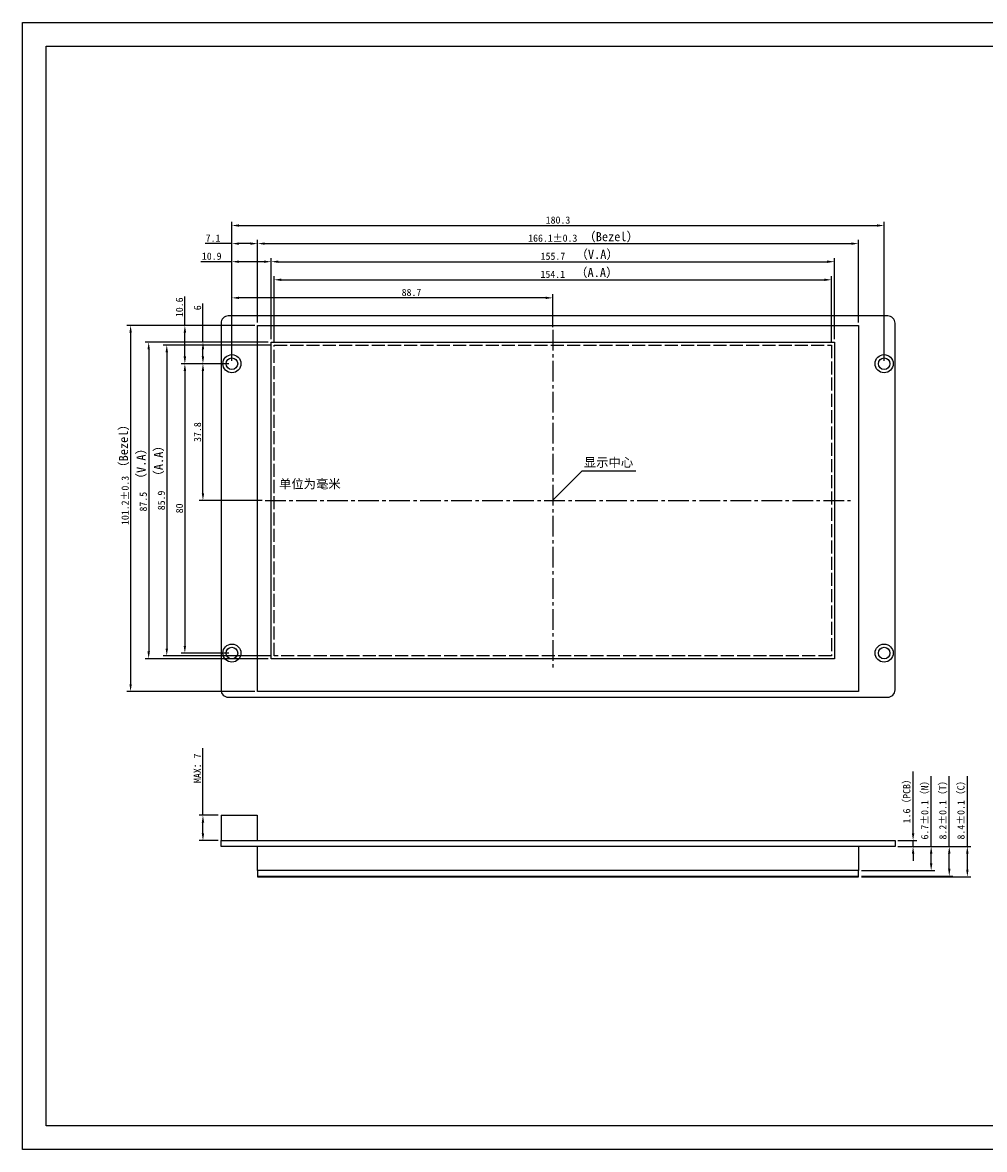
# Model space of a CAD drawing. Header units: millimetres. Extents: x 2857 to 3363, y -5460 to -5148.
# Tile 1 of 2: x 2857 to 3123, y -5460 to -5148. Entities that reach past the tile are written whole.
import ezdxf

# ---------------------------------------------------------------- set-up
doc = ezdxf.new("R2010")
doc.units = ezdxf.units.MM
doc.header["$LTSCALE"] = 0.3
doc.linetypes.add('ACAD_ISO02W100', pattern=[15, 12, -3])
doc.linetypes.add('CENTER2', pattern=[28.575, 19.05, -3.175, 3.175, -3.175])
doc.dimstyles.new('ISO-25', dxfattribs={"dimtxt": 2.5, "dimasz": 2.5, "dimexe": 1.25, "dimexo": 1, "dimtad": 1, "dimdec": 1, "dimdsep": 46, "dimtxsty": 'Standard', "dimcen": 2.5, "dimadec": 0, "dimazin": 0, "dimtfac": 1, "dimtdec": 1, "dimtmove": 0, "dimatfit": 3, "dimfxl": 1, "dimarcsym": 0})

# ---------------------------------------------------------------- blocks, each defined once
blk = doc.blocks.new('*D608')
at = {"color": 0, "linetype": 'Continuous', "lineweight": -2}
for p, q in [((2922.27, -5231.05), (2922.27, -5208.25)), ((3088.37, -5231.05), (3088.37, -5208.25)), ((2924.27, -5209.25), (3086.37, -5209.25))]:
    blk.add_line(p, q, dxfattribs=at)
at = {"color": 0, "lineweight": -3}
for points in [[(2924.27, -5208.92), (2924.27, -5209.59), (2922.27, -5209.25)], [(3086.37, -5208.92), (3086.37, -5209.59), (3088.37, -5209.25)]]:
    blk.add_solid(points, dxfattribs=at)
at = {"layer": 'Defpoints', "color": 0, "lineweight": -3}
for p in [(3088.37, -5209.25), (2922.27, -5231.85), (3088.37, -5231.85)]:
    blk.add_point(p, dxfattribs=at)
at = {"color": 0, "lineweight": -3, "insert": (3003.87, -5207.75), "char_height": 2, "attachment_point": 5}
blk.add_mtext('166.1±0.3', dxfattribs=at)
blk = doc.blocks.new('*D609')
at = {"color": 0, "linetype": 'Continuous', "lineweight": -2}
for p, q in [((2925.22, -5236.5), (2891.17, -5236.5)), ((2892.17, -5238.5), (2892.17, -5322)), ((2925.22, -5324), (2891.17, -5324))]:
    blk.add_line(p, q, dxfattribs=at)
at = {"color": 0, "linetype": 'CENTER2', "lineweight": -3}
for points in [[(2891.84, -5238.5), (2892.51, -5238.5), (2892.17, -5236.5)], [(2891.84, -5322), (2892.51, -5322), (2892.17, -5324)]]:
    blk.add_solid(points, dxfattribs=at)
at = {"layer": 'Defpoints', "color": 0, "linetype": 'CENTER2', "lineweight": -3}
for p in [(2926.02, -5236.5), (2892.17, -5324), (2926.02, -5324)]:
    blk.add_point(p, dxfattribs=at)
at = {"color": 0, "linetype": 'CENTER2', "lineweight": -3, "insert": (2890.67, -5280.6), "char_height": 2, "attachment_point": 5, "rotation": 90}
blk.add_mtext('87.5', dxfattribs=at)
blk = doc.blocks.new('*D610')
at = {"color": 0, "linetype": 'Continuous', "lineweight": -2}
for p, q in [((2921.47, -5231.85), (2886.17, -5231.85)), ((2887.17, -5233.85), (2887.17, -5331.05)), ((2921.47, -5333.05), (2886.17, -5333.05))]:
    blk.add_line(p, q, dxfattribs=at)
at = {"color": 0, "lineweight": -3}
for points in [[(2886.84, -5233.85), (2887.51, -5233.85), (2887.17, -5231.85)], [(2886.84, -5331.05), (2887.51, -5331.05), (2887.17, -5333.05)]]:
    blk.add_solid(points, dxfattribs=at)
at = {"layer": 'Defpoints', "color": 0, "lineweight": -3}
for p in [(2922.27, -5231.85), (2887.17, -5333.05), (2922.27, -5333.05)]:
    blk.add_point(p, dxfattribs=at)
at = {"color": 0, "lineweight": -3, "insert": (2885.67, -5280.25), "char_height": 2, "attachment_point": 5, "rotation": 90}
blk.add_mtext('101.2±0.3', dxfattribs=at)
blk = doc.blocks.new('*D611')
at = {"color": 0, "linetype": 'Continuous', "lineweight": -2}
for p, q in [((2915.17, -5241.65), (2915.17, -5208.25)), ((2922.27, -5231.05), (2922.27, -5208.25)), ((2915.17, -5209.25), (2907.79, -5209.25)), ((2920.27, -5209.25), (2917.17, -5209.25))]:
    blk.add_line(p, q, dxfattribs=at)
at = {"color": 0, "lineweight": -3}
for points in [[(2917.17, -5208.92), (2917.17, -5209.59), (2915.17, -5209.25)], [(2920.27, -5208.92), (2920.27, -5209.59), (2922.27, -5209.25)]]:
    blk.add_solid(points, dxfattribs=at)
at = {"layer": 'Defpoints', "color": 0, "lineweight": -3}
for p in [(2922.27, -5209.25), (2922.27, -5231.85), (2915.17, -5242.45)]:
    blk.add_point(p, dxfattribs=at)
at = {"color": 0, "lineweight": -3, "insert": (2909.96, -5207.75), "char_height": 2, "attachment_point": 5}
blk.add_mtext('7.1', dxfattribs=at)
blk = doc.blocks.new('*D612')
at = {"color": 0, "linetype": 'Continuous', "lineweight": -2}
for p, q in [((2907.17, -5236.5), (2907.17, -5225.81)), ((2925.22, -5236.5), (2906.17, -5236.5)), ((2907.17, -5240.45), (2907.17, -5238.5)), ((2914.37, -5242.45), (2906.17, -5242.45))]:
    blk.add_line(p, q, dxfattribs=at)
at = {"color": 0, "lineweight": -3}
for points in [[(2906.84, -5238.5), (2907.51, -5238.5), (2907.17, -5236.5)], [(2906.84, -5240.45), (2907.51, -5240.45), (2907.17, -5242.45)]]:
    blk.add_solid(points, dxfattribs=at)
at = {"layer": 'Defpoints', "color": 0, "lineweight": -3}
for p in [(2907.17, -5236.5), (2926.02, -5236.5), (2915.17, -5242.45)]:
    blk.add_point(p, dxfattribs=at)
at = {"color": 0, "lineweight": -3, "insert": (2905.67, -5226.98), "char_height": 2, "attachment_point": 5, "rotation": 90}
blk.add_mtext('6', dxfattribs=at)
blk = doc.blocks.new('*D613')
at = {"color": 0, "linetype": 'Continuous', "lineweight": -2}
for p, q in [((2902.17, -5231.85), (2902.17, -5223.85)), ((2921.47, -5231.85), (2901.17, -5231.85)), ((2902.17, -5240.45), (2902.17, -5233.85)), ((2914.37, -5242.45), (2901.17, -5242.45))]:
    blk.add_line(p, q, dxfattribs=at)
at = {"color": 0, "lineweight": -3}
for points in [[(2901.84, -5233.85), (2902.51, -5233.85), (2902.17, -5231.85)], [(2901.84, -5240.45), (2902.51, -5240.45), (2902.17, -5242.45)]]:
    blk.add_solid(points, dxfattribs=at)
at = {"layer": 'Defpoints', "color": 0, "lineweight": -3}
for p in [(2902.17, -5231.85), (2922.27, -5231.85), (2915.17, -5242.45)]:
    blk.add_point(p, dxfattribs=at)
at = {"color": 0, "lineweight": -3, "insert": (2900.67, -5226.85), "char_height": 2, "attachment_point": 5, "rotation": 90}
blk.add_mtext('10.6', dxfattribs=at)
blk = doc.blocks.new('*D614')
at = {"color": 0, "linetype": 'Continuous', "lineweight": -2}
for p, q in [((3103.47, -5372.29), (3103.47, -5355.19)), ((3099.27, -5374.29), (3104.47, -5374.29)), ((3099.27, -5375.89), (3104.47, -5375.89)), ((3103.47, -5375.89), (3103.47, -5374.29)), ((3103.47, -5377.89), (3103.47, -5379.89))]:
    blk.add_line(p, q, dxfattribs=at)
at = {"color": 0, "lineweight": -3}
for points in [[(3103.14, -5372.29), (3103.81, -5372.29), (3103.47, -5374.29)], [(3103.14, -5377.89), (3103.81, -5377.89), (3103.47, -5375.89)]]:
    blk.add_solid(points, dxfattribs=at)
at = {"layer": 'Defpoints', "color": 0, "lineweight": -3}
for p in [(3098.47, -5374.29), (3098.47, -5375.89), (3103.47, -5375.89)]:
    blk.add_point(p, dxfattribs=at)
at = {"color": 0, "lineweight": -3, "insert": (3101.83, -5362.74), "char_height": 2, "attachment_point": 5, "rotation": 90}
blk.add_mtext('1.6（PCB）', dxfattribs=at)
blk = doc.blocks.new('*D615')
at = {"color": 0, "linetype": 'Continuous', "lineweight": -2}
for p, q in [((3108.47, -5375.89), (3108.47, -5356.46)), ((3099.27, -5375.89), (3109.47, -5375.89)), ((3108.47, -5380.59), (3108.47, -5377.89)), ((3089.17, -5382.59), (3109.47, -5382.59))]:
    blk.add_line(p, q, dxfattribs=at)
at = {"color": 0, "lineweight": -3}
for points in [[(3108.14, -5377.89), (3108.81, -5377.89), (3108.47, -5375.89)], [(3108.14, -5380.59), (3108.81, -5380.59), (3108.47, -5382.59)]]:
    blk.add_solid(points, dxfattribs=at)
at = {"layer": 'Defpoints', "color": 0, "lineweight": -3}
for p in [(3098.47, -5375.89), (3088.37, -5382.59), (3108.47, -5382.59)]:
    blk.add_point(p, dxfattribs=at)
at = {"color": 0, "lineweight": -3, "insert": (3106.83, -5365.17), "char_height": 2, "attachment_point": 5, "rotation": 90}
blk.add_mtext('6.7±0.1（N）', dxfattribs=at)
blk = doc.blocks.new('*D616')
at = {"color": 0, "linetype": 'Continuous', "lineweight": -2}
for p, q in [((3113.47, -5375.89), (3113.47, -5356.46)), ((3099.27, -5375.89), (3114.47, -5375.89)), ((3113.47, -5382.09), (3113.47, -5377.89)), ((3089.17, -5384.09), (3114.47, -5384.09))]:
    blk.add_line(p, q, dxfattribs=at)
at = {"color": 0, "lineweight": -3}
for points in [[(3113.14, -5377.89), (3113.81, -5377.89), (3113.47, -5375.89)], [(3113.14, -5382.09), (3113.81, -5382.09), (3113.47, -5384.09)]]:
    blk.add_solid(points, dxfattribs=at)
at = {"layer": 'Defpoints', "color": 0, "lineweight": -3}
for p in [(3098.47, -5375.89), (3088.37, -5384.09), (3113.47, -5384.09)]:
    blk.add_point(p, dxfattribs=at)
at = {"color": 0, "lineweight": -3, "insert": (3111.83, -5365.17), "char_height": 2, "attachment_point": 5, "rotation": 90}
blk.add_mtext('8.2±0.1（T）', dxfattribs=at)
blk = doc.blocks.new('*D617')
at = {"color": 0, "linetype": 'Continuous', "lineweight": -2}
for p, q in [((2907.17, -5367.29), (2907.17, -5348.71)), ((2911.37, -5367.29), (2906.17, -5367.29)), ((2907.17, -5372.29), (2907.17, -5369.29)), ((2911.37, -5374.29), (2906.17, -5374.29))]:
    blk.add_line(p, q, dxfattribs=at)
at = {"color": 0, "lineweight": -3}
for points in [[(2906.84, -5369.29), (2907.51, -5369.29), (2907.17, -5367.29)], [(2906.84, -5372.29), (2907.51, -5372.29), (2907.17, -5374.29)]]:
    blk.add_solid(points, dxfattribs=at)
at = {"layer": 'Defpoints', "color": 0, "lineweight": -3}
for p in [(2912.17, -5367.29), (2907.17, -5374.29), (2912.17, -5374.29)]:
    blk.add_point(p, dxfattribs=at)
at = {"color": 0, "lineweight": -3, "insert": (2905.65, -5354.31), "char_height": 2, "attachment_point": 5, "rotation": 90}
blk.add_mtext('MAX：7', dxfattribs=at)
blk = doc.blocks.new('*D605')
at = {"color": 0, "linetype": 'Continuous', "lineweight": -2}
for p, q in [((3118.47, -5375.89), (3118.47, -5356.46)), ((3099.27, -5375.89), (3119.47, -5375.89)), ((3118.47, -5382.32), (3118.47, -5377.89)), ((3089.17, -5384.32), (3119.47, -5384.32))]:
    blk.add_line(p, q, dxfattribs=at)
at = {"color": 0, "lineweight": -3}
for points in [[(3118.14, -5377.89), (3118.81, -5377.89), (3118.47, -5375.89)], [(3118.14, -5382.32), (3118.81, -5382.32), (3118.47, -5384.32)]]:
    blk.add_solid(points, dxfattribs=at)
at = {"layer": 'Defpoints', "color": 0, "lineweight": -3}
for p in [(3098.47, -5375.89), (3088.37, -5384.32), (3118.47, -5384.32)]:
    blk.add_point(p, dxfattribs=at)
at = {"color": 0, "lineweight": -3, "insert": (3116.83, -5365.17), "char_height": 2, "attachment_point": 5, "rotation": 90}
blk.add_mtext('8.4±0.1（C）', dxfattribs=at)
blk = doc.blocks.new('*D622')
at = {"color": 0, "linetype": 'Continuous', "lineweight": -2}
for p, q in [((2926.02, -5235.7), (2926.02, -5213.25)), ((2928.02, -5214.25), (3079.72, -5214.25)), ((3081.72, -5235.7), (3081.72, -5213.25))]:
    blk.add_line(p, q, dxfattribs=at)
at = {"color": 0, "lineweight": -3}
for points in [[(2928.02, -5213.92), (2928.02, -5214.59), (2926.02, -5214.25)], [(3079.72, -5213.92), (3079.72, -5214.59), (3081.72, -5214.25)]]:
    blk.add_solid(points, dxfattribs=at)
at = {"layer": 'Defpoints', "color": 0, "lineweight": -3}
for p in [(3081.72, -5214.25), (2926.02, -5236.5), (3081.72, -5236.5)]:
    blk.add_point(p, dxfattribs=at)
at = {"color": 0, "lineweight": -3, "insert": (3003.92, -5212.75), "char_height": 2, "attachment_point": 5}
blk.add_mtext('155.7', dxfattribs=at)
blk = doc.blocks.new('*D623')
at = {"color": 0, "linetype": 'Continuous', "lineweight": -2}
for p, q in [((2915.17, -5214.25), (2906.59, -5214.25)), ((2915.17, -5241.65), (2915.17, -5213.25)), ((2924.02, -5214.25), (2917.17, -5214.25)), ((2926.02, -5235.7), (2926.02, -5213.25))]:
    blk.add_line(p, q, dxfattribs=at)
at = {"color": 0, "lineweight": -3}
for points in [[(2917.17, -5213.92), (2917.17, -5214.59), (2915.17, -5214.25)], [(2924.02, -5213.92), (2924.02, -5214.59), (2926.02, -5214.25)]]:
    blk.add_solid(points, dxfattribs=at)
at = {"layer": 'Defpoints', "color": 0, "lineweight": -3}
for p in [(2926.02, -5214.25), (2926.02, -5236.5), (2915.17, -5242.45)]:
    blk.add_point(p, dxfattribs=at)
at = {"color": 0, "lineweight": -3, "insert": (2909.59, -5212.75), "char_height": 2, "attachment_point": 5}
blk.add_mtext('10.9', dxfattribs=at)
blk = doc.blocks.new('*D606')
at = {"color": 0, "linetype": 'Continuous', "lineweight": -2}
for p, q in [((2915.17, -5241.65), (2915.17, -5223.25)), ((3001.87, -5224.25), (2917.17, -5224.25)), ((3003.87, -5232.32), (3003.87, -5223.25))]:
    blk.add_line(p, q, dxfattribs=at)
at = {"color": 0, "lineweight": -3}
for points in [[(2917.17, -5223.92), (2917.17, -5224.59), (2915.17, -5224.25)], [(3001.87, -5223.92), (3001.87, -5224.59), (3003.87, -5224.25)]]:
    blk.add_solid(points, dxfattribs=at)
at = {"layer": 'Defpoints', "color": 0, "lineweight": -3}
for p in [(2915.17, -5224.25), (3003.87, -5233.12), (2915.17, -5242.45)]:
    blk.add_point(p, dxfattribs=at)
at = {"color": 0, "lineweight": -3, "insert": (2964.82, -5222.75), "char_height": 2, "attachment_point": 5}
blk.add_mtext('88.7', dxfattribs=at)
blk = doc.blocks.new('*D624')
at = {"color": 0, "linetype": 'Continuous', "lineweight": -2}
for p, q in [((2926.82, -5236.5), (2926.82, -5218.25)), ((3080.92, -5236.5), (3080.92, -5218.25)), ((2928.82, -5219.25), (3078.92, -5219.25))]:
    blk.add_line(p, q, dxfattribs=at)
at = {"color": 0, "lineweight": -3}
for points in [[(2928.82, -5218.92), (2928.82, -5219.59), (2926.82, -5219.25)], [(3078.92, -5218.92), (3078.92, -5219.59), (3080.92, -5219.25)]]:
    blk.add_solid(points, dxfattribs=at)
at = {"layer": 'Defpoints', "color": 0, "lineweight": -3}
for p in [(3080.92, -5219.25), (2926.82, -5237.3), (3080.92, -5237.3)]:
    blk.add_point(p, dxfattribs=at)
at = {"color": 0, "lineweight": -3, "insert": (3003.87, -5217.75), "char_height": 2, "attachment_point": 5}
blk.add_mtext('154.1', dxfattribs=at)
blk = doc.blocks.new('*D625')
at = {"color": 0, "linetype": 'Continuous', "lineweight": -2}
for p, q in [((2926.02, -5237.3), (2896.17, -5237.3)), ((2897.17, -5239.3), (2897.17, -5321.2)), ((2926.02, -5323.2), (2896.17, -5323.2))]:
    blk.add_line(p, q, dxfattribs=at)
at = {"color": 0, "linetype": 'CENTER2', "lineweight": -3}
for points in [[(2896.84, -5239.3), (2897.51, -5239.3), (2897.17, -5237.3)], [(2896.84, -5321.2), (2897.51, -5321.2), (2897.17, -5323.2)]]:
    blk.add_solid(points, dxfattribs=at)
at = {"layer": 'Defpoints', "color": 0, "linetype": 'CENTER2', "lineweight": -3}
for p in [(2926.82, -5237.3), (2897.17, -5323.2), (2926.82, -5323.2)]:
    blk.add_point(p, dxfattribs=at)
at = {"color": 0, "linetype": 'CENTER2', "lineweight": -3, "insert": (2895.67, -5280.25), "char_height": 2, "attachment_point": 5, "rotation": 90}
blk.add_mtext('85.9', dxfattribs=at)
blk = doc.blocks.new('*D629')
at = {"color": 0, "linetype": 'Continuous', "lineweight": -2}
for p, q in [((2914.37, -5242.45), (2901.17, -5242.45)), ((2902.17, -5244.45), (2902.17, -5320.45)), ((2914.37, -5322.45), (2901.17, -5322.45))]:
    blk.add_line(p, q, dxfattribs=at)
at = {"color": 0, "lineweight": -3}
for points in [[(2901.84, -5244.45), (2902.51, -5244.45), (2902.17, -5242.45)], [(2901.84, -5320.45), (2902.51, -5320.45), (2902.17, -5322.45)]]:
    blk.add_solid(points, dxfattribs=at)
at = {"layer": 'Defpoints', "color": 0, "lineweight": -3}
for p in [(2915.17, -5242.45), (2902.17, -5322.45), (2915.17, -5322.45)]:
    blk.add_point(p, dxfattribs=at)
at = {"color": 0, "lineweight": -3, "insert": (2900.67, -5282.45), "char_height": 2, "attachment_point": 5, "rotation": 90}
blk.add_mtext('80', dxfattribs=at)
blk = doc.blocks.new('*D630')
at = {"color": 0, "linetype": 'Continuous', "lineweight": -2}
for p, q in [((2915.17, -5241.65), (2915.17, -5203.25)), ((2917.17, -5204.25), (3093.47, -5204.25)), ((3095.47, -5241.65), (3095.47, -5203.25))]:
    blk.add_line(p, q, dxfattribs=at)
at = {"color": 0, "lineweight": -3}
for points in [[(2917.17, -5203.92), (2917.17, -5204.59), (2915.17, -5204.25)], [(3093.47, -5203.92), (3093.47, -5204.59), (3095.47, -5204.25)]]:
    blk.add_solid(points, dxfattribs=at)
at = {"layer": 'Defpoints', "color": 0, "lineweight": -3}
for p in [(3095.47, -5204.25), (2915.17, -5242.45), (3095.47, -5242.45)]:
    blk.add_point(p, dxfattribs=at)
at = {"color": 0, "lineweight": -3, "insert": (3005.32, -5202.75), "char_height": 2, "attachment_point": 5}
blk.add_mtext('180.3', dxfattribs=at)
blk = doc.blocks.new('*D632')
at = {"color": 0, "linetype": 'Continuous', "lineweight": -2}
for p, q in [((2914.37, -5242.45), (2906.17, -5242.45)), ((2907.17, -5278.25), (2907.17, -5244.45)), ((2923.57, -5280.25), (2906.17, -5280.25))]:
    blk.add_line(p, q, dxfattribs=at)
at = {"color": 0, "lineweight": -3}
for points in [[(2906.84, -5244.45), (2907.51, -5244.45), (2907.17, -5242.45)], [(2906.84, -5278.25), (2907.51, -5278.25), (2907.17, -5280.25)]]:
    blk.add_solid(points, dxfattribs=at)
at = {"layer": 'Defpoints', "color": 0, "lineweight": -3}
for p in [(2907.17, -5242.45), (2915.17, -5242.45), (2924.37, -5280.25)]:
    blk.add_point(p, dxfattribs=at)
at = {"color": 0, "lineweight": -3, "insert": (2905.67, -5261.35), "char_height": 2, "attachment_point": 5, "rotation": 90}
blk.add_mtext('37.8', dxfattribs=at)
blk = doc.blocks.new('SDWe070T77图框')
at = {"lineweight": -3}
for points in [[(2857.3, -5148.14), (3362.66, -5148.14), (3362.66, -5459.68), (2857.3, -5459.68)], [(3356.16, -5453.18), (2863.8, -5453.18), (2863.8, -5154.64), (3356.16, -5154.64)], [(2863.8, -5154.64), (3356.16, -5154.64), (3356.16, -5453.18), (2863.8, -5453.18)]]:
    blk.add_lwpolyline(points, close=True, dxfattribs=at)

msp = doc.modelspace()

# ---------------------------------------------------------------- linework, layer by layer
at = {"linetype": 'CENTER2', "lineweight": -3}
for p, q in [((3003.874, -5233.116), (3003.874, -5326.837)), ((2924.372, -5280.252), (3086.147, -5280.252))]:
    msp.add_line(p, q, dxfattribs=at)
at = {"lineweight": -3}
for p, q in [((3003.824, -5280.242), (3012.044, -5272.031)), ((3012.044, -5272.031), (3026.814, -5272.031)), ((2912.174, -5367.29), (2922.174, -5367.29)), ((2912.174, -5367.29), (2912.174, -5374.29)), ((2922.174, -5367.29), (2922.174, -5374.29)), ((2912.174, -5374.29), (3098.474, -5374.29)), ((2912.174, -5375.89), (2912.174, -5374.29)), ((3098.474, -5375.89), (2912.174, -5375.89)), ((2922.274, -5382.59), (2922.274, -5375.89)), ((3088.374, -5375.89), (3088.374, -5382.59)), ((3098.474, -5374.29), (3098.474, -5375.89)), ((3088.374, -5382.59), (2922.274, -5382.59)), ((2922.274, -5382.59), (2922.274, -5384.09)), ((2922.274, -5382.59), (2922.274, -5384.32)), ((3088.374, -5384.09), (3088.374, -5382.59)), ((2922.274, -5384.09), (3088.374, -5384.09)), ((2922.274, -5384.32), (3088.374, -5384.32)), ((3088.374, -5384.32), (3088.374, -5384.09))]:
    msp.add_line(p, q, dxfattribs=at)
msp.add_lwpolyline([(2914.174, -5334.652), (3096.474, -5334.652, 0.4142136), (3098.474, -5332.652), (3098.474, -5231.252, 0.4142136), (3096.474, -5229.252), (2914.174, -5229.252, 0.4142136), (2912.174, -5231.252), (2912.174, -5332.652, 0.4142136)], format="xyb", close=True, dxfattribs=at)
for points in [[(2922.274, -5231.852), (3088.374, -5231.852), (3088.374, -5333.052), (2922.274, -5333.052)], [(3081.724, -5324.002), (2926.024, -5324.002), (2926.024, -5236.502), (3081.724, -5236.502)]]:
    msp.add_lwpolyline(points, close=True, dxfattribs=at)
at = {"color": 1, "linetype": 'ACAD_ISO02W100', "lineweight": -3}
msp.add_lwpolyline([(2926.824, -5237.302), (3080.924, -5237.302), (3080.924, -5323.202), (2926.824, -5323.202)], close=True, dxfattribs=at)
at = {"lineweight": -3}
for centre, radius in [((2915.174, -5242.452), 2.5), ((3095.474, -5242.452), 2.5), ((2915.174, -5242.452), 1.6), ((3095.474, -5242.452), 1.6), ((2915.174, -5322.452), 2.5), ((2915.174, -5322.452), 1.6), ((3095.474, -5322.452), 2.5), ((3095.474, -5322.452), 1.6)]:
    msp.add_circle(centre, radius, dxfattribs=at)

# ---------------------------------------------------------------- block references
msp.add_blockref('SDWe070T77图框', (0, 0), dxfattribs=at)

# ---------------------------------------------------------------- texts
at = {"lineweight": -3, "char_height": 2.5, "attachment_point": 1}
for s, insert, width in [('{\\fSimSun|b0|i0|c134|p2;（Bezel）}', (3012.347, -5206.083), 21.73575), ('{\\fSimSun|b0|i0|c134|p2;（V.A）}', (3010.181, -5210.965), 23.07878), ('{\\fSimSun|b0|i0|c134|p2;\\C1;（A.A）}', (3010.077, -5215.981), 21.73575), ('{\\fSimSun|b0|i0|c134|p2;显示中心}', (3012.467, -5268.477), 21.73575), ('{\\fSimSun|b0|i0|c134|p2;单位为毫米}', (2928.201, -5274.421), 47.99899)]:
    msp.add_mtext(s, dxfattribs=dict(at, insert=insert, width=width))
at = {"lineweight": -3, "insert": (2883.949, -5272.865), "char_height": 2.5, "width": 21.85851, "attachment_point": 1, "rotation": 90}
msp.add_mtext('{\\fSimSun|b0|i0|c134|p2;（Bezel）}', dxfattribs=at)
at = {"linetype": 'CENTER2', "lineweight": -3, "insert": (2888.828, -5276.063), "char_height": 2.5, "width": 24.54008, "attachment_point": 1, "rotation": 90}
msp.add_mtext('{\\fSimSun|b0|i0|c134|p2;（V.A）}', dxfattribs=at)
at = {"color": 1, "linetype": 'CENTER2', "lineweight": -3, "insert": (2893.642, -5275.283), "char_height": 2.5, "width": 21.85851, "attachment_point": 1, "rotation": 90}
msp.add_mtext('{\\fSimSun|b0|i0|c134|p2;\\C1;（A.A）}', dxfattribs=at)

# ---------------------------------------------------------------- dimensions: what is measured, and where the dimension line sits
at = {"lineweight": -3}
for base, p1, p2, text, picture, middle in [((3095.474, -5204.252), (2915.174, -5242.452), (3095.474, -5242.452), '180.3', '*D630', (3005.324, -5204.252)), ((2922.274, -5209.252), (2915.174, -5242.452), (2922.274, -5231.852), '7.1', '*D611', (2909.958, -5209.252)), ((3088.374, -5209.252), (2922.274, -5231.852), (3088.374, -5231.852), '166.1±0.3', '*D608', (3003.874, -5209.252)), ((2926.024, -5214.252), (2915.174, -5242.452), (2926.024, -5236.502), '10.9', '*D623', (2909.591, -5214.252)), ((3081.724, -5214.252), (2926.024, -5236.502), (3081.724, -5236.502), '155.7', '*D622', (3003.924, -5214.252)), ((2915.174, -5224.252), (3003.874, -5233.116), (2915.174, -5242.452), '88.7', '*D606', (2964.824, -5224.252))]:
    dim = msp.add_linear_dim(base=base, p1=p1, p2=p2, text=text, dimstyle='ISO-25', override={"dimscale": 0.8, "dimarcsym": 1}, dxfattribs=at)
    dim.commit()
    dim.dimension.update_dxf_attribs({"geometry": picture, "text_midpoint": middle, "dimtype": 160})
at = {"color": 1, "lineweight": -3}
dim = msp.add_linear_dim(base=(3080.924, -5219.252), p1=(2926.824, -5237.302), p2=(3080.924, -5237.302), text='154.1', dimstyle='ISO-25', override={"dimscale": 0.8, "dimarcsym": 1}, dxfattribs=at)
dim.commit()
dim.dimension.update_dxf_attribs({"geometry": '*D624', "text_midpoint": (3003.874, -5219.252), "dimtype": 160})
at = {"lineweight": -3}
for base, p1, p2, text, override, picture, middle in [((2902.174, -5231.852), (2915.174, -5242.452), (2922.274, -5231.852), '10.6', {"dimscale": 0.8, "dimarcsym": 1}, '*D613', (2902.174, -5226.852)), ((2907.174, -5236.502), (2915.174, -5242.452), (2926.024, -5236.502), '6', {"dimscale": 0.8, "dimarcsym": 1}, '*D612', (2907.174, -5226.976)), ((2887.174, -5333.052), (2922.274, -5231.852), (2922.274, -5333.052), '101.2±0.3', {"dimscale": 0.8, "dimarcsym": 1}, '*D610', (2887.174, -5280.252)), ((2902.174, -5322.452), (2915.174, -5242.452), (2915.174, -5322.452), '80', {"dimscale": 0.8, "dimarcsym": 1}, '*D629', (2902.174, -5282.452)), ((2907.174, -5242.452), (2924.372, -5280.252), (2915.174, -5242.452), '37.8', {"dimscale": 0.8, "dimarcsym": 1}, '*D632', (2907.174, -5261.352)), ((2907.174, -5374.29), (2912.174, -5367.29), (2912.174, -5374.29), 'MAX：7', {"dimscale": 0.8, "dimarcsym": 1}, '*D617', (2907.174, -5354.31)), ((3103.474, -5375.89), (3098.474, -5374.29), (3098.474, -5375.89), '1.6（PCB）', {"dimscale": 0.8, "dimarcsym": 1}, '*D614', (3103.474, -5362.74)), ((3108.474, -5382.59), (3098.474, -5375.89), (3088.374, -5382.59), '6.7±0.1（N）', {"dimscale": 0.8, "dimarcsym": 1}, '*D615', (3108.474, -5365.173)), ((3118.474, -5384.32), (3098.474, -5375.89), (3088.374, -5384.32), '8.4±0.1（C）', {"dimscale": 0.8, "dimdec": 2, "dimarcsym": 1}, '*D605', (3118.474, -5365.173)), ((3113.474, -5384.09), (3098.474, -5375.89), (3088.374, -5384.09), '8.2±0.1（T）', {"dimscale": 0.8, "dimarcsym": 1}, '*D616', (3113.474, -5365.173))]:
    dim = msp.add_linear_dim(base=base, p1=p1, p2=p2, angle=90, text=text, dimstyle='ISO-25', override=override, dxfattribs=at)
    dim.commit()
    dim.dimension.update_dxf_attribs({"geometry": picture, "text_midpoint": middle, "dimtype": 160})
at = {"linetype": 'CENTER2', "lineweight": -3}
dim = msp.add_linear_dim(base=(2892.174, -5324.002), p1=(2926.024, -5236.502), p2=(2926.024, -5324.002), angle=90, text='87.5', dimstyle='ISO-25', override={"dimscale": 0.8, "dimdec": 2, "dimarcsym": 1}, dxfattribs=at)
dim.commit()
dim.dimension.update_dxf_attribs({"geometry": '*D609', "text_midpoint": (2892.174, -5280.602), "dimtype": 160})
at = {"color": 1, "linetype": 'CENTER2', "lineweight": -3}
dim = msp.add_linear_dim(base=(2897.174, -5323.202), p1=(2926.824, -5237.302), p2=(2926.824, -5323.202), angle=90, text='85.9', dimstyle='ISO-25', override={"dimscale": 0.8, "dimdec": 2, "dimarcsym": 1}, dxfattribs=at)
dim.commit()
dim.dimension.update_dxf_attribs({"geometry": '*D625', "text_midpoint": (2897.174, -5280.252), "dimtype": 160})

doc.saveas('drawing.dxf')
